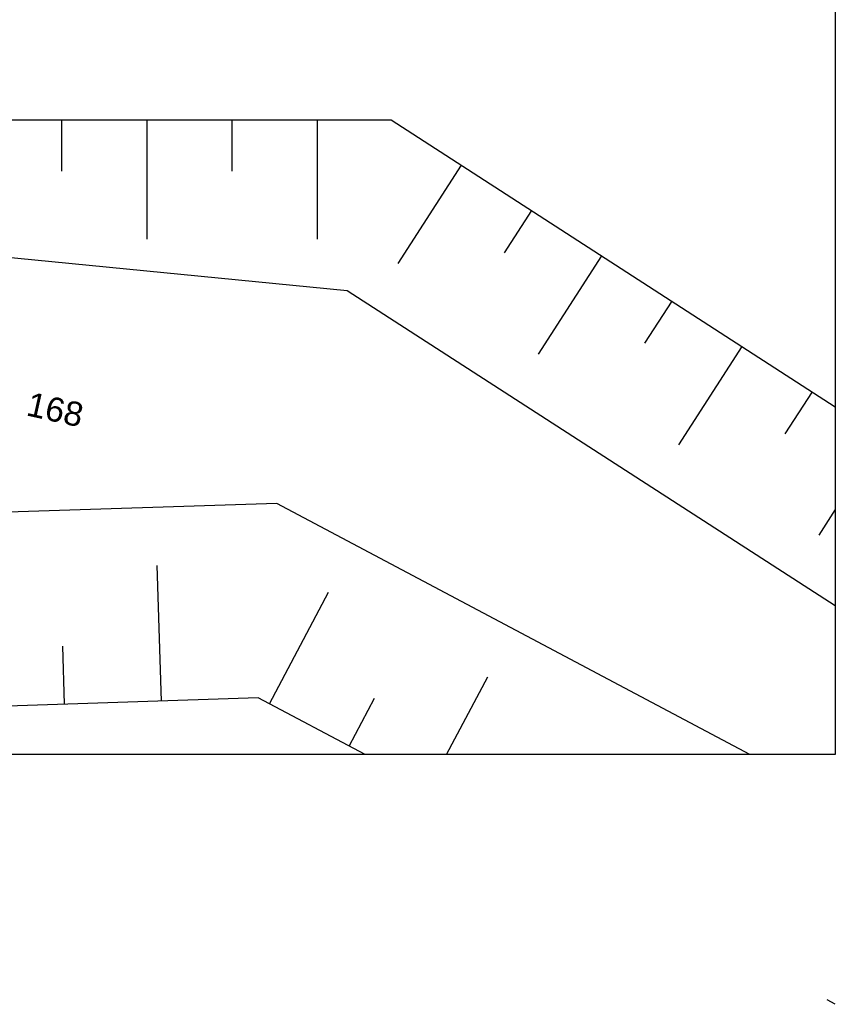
# Model space of a CAD drawing. Header units: millimetres. Extents: x 104960 to 115984, y -205223 to -198348.
# Tile 3 of 8: x 107530 to 108544, y -201179 to -199956. Entities that reach past the tile are written whole.
import ezdxf
from ezdxf.enums import TextEntityAlignment as Align

# ---------------------------------------------------------------- set-up
doc = ezdxf.new("R2010")
doc.units = ezdxf.units.MM
doc.header["$LTSCALE"] = 40
doc.layers.add('Działki', color=3, linetype='Continuous', lineweight=0)
doc.layers.add('K01', color=94, linetype='Continuous')
doc.styles.add('DOMYSLNA_CZCIONKA', font='arial.ttf')

msp = doc.modelspace()

# ---------------------------------------------------------------- linework, layer by layer
at = {"layer": 'K01'}
for p, q in [((108543.58, -198387.46), (108543.58, -200868.79)), ((107370.18, -200080.41), (107991.62, -200080.41)), ((107581.93, -200080.41), (107581.93, -200143.94)), ((107687.81, -200080.41), (107687.81, -200228.64)), ((107793.68, -200080.41), (107793.68, -200143.94)), ((107899.56, -200080.41), (107899.56, -200228.64)), ((107991.62, -200080.41), (108543.58, -200436.65)), ((108078.79, -200136.67), (108000.03, -200258.71)), ((108165.95, -200192.93), (108132.2, -200245.23)), ((107188.28, -200218.99), (107937.08, -200292.17)), ((108253.12, -200249.19), (108174.36, -200371.22)), ((107937.08, -200292.17), (108543.58, -200683.6)), ((108340.29, -200305.44), (108306.53, -200357.74)), ((108427.46, -200361.7), (108348.7, -200483.74)), ((108514.63, -200417.96), (108480.87, -200470.26)), ((107849.38, -200556.7), (107205.69, -200577.47)), ((108437.48, -200868.79), (107849.38, -200556.7)), ((108543.58, -200564.41), (108523.03, -200596.25)), ((107706.13, -200802.22), (107700.69, -200633.77)), ((107840.19, -200805.63), (107913.76, -200667.01)), ((107585.8, -200806.1), (107583.48, -200733.91)), ((108060.48, -200868.79), (108111.79, -200772.1)), ((107826.45, -200798.34), (107166.02, -200819.65)), ((107959.2, -200868.79), (107826.45, -200798.34)), ((107939.21, -200858.18), (107970.74, -200798.77)), ((108543.58, -200868.79), (104960.25, -200868.79)), ((108543.58, -201178.9), (108533.32, -201173.46))]:
    msp.add_line(p, q, dxfattribs=at)

# ---------------------------------------------------------------- texts
at = {"layer": 'Działki', "style": 'DOMYSLNA_CZCIONKA'}
msp.add_text('168', height=30, rotation=707.46598, dxfattribs=at).set_placement((107574.11, -200440.04), align=Align.MIDDLE_CENTER)

doc.saveas('drawing.dxf')
